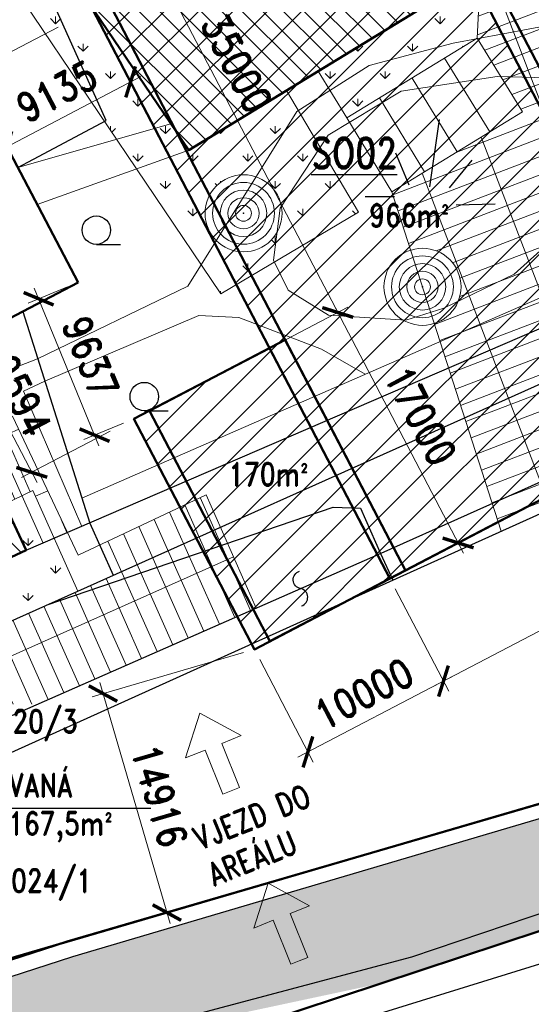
# Model space of a CAD drawing. Header units: millimetres. Extents: x -156521 to 298750130, y -256155368 to 337239.
# Tile 52 of 74: x 188036 to 221493, y 119086 to 183460. Entities that reach past the tile are written whole.
import ezdxf
from ezdxf.lldxf.tags import DXFTag

# ---------------------------------------------------------------- set-up
doc = ezdxf.new("R2010")
doc.units = ezdxf.units.MM
for name, color, linetype in [('IN_C_CARKOVANA', 7, 'DASHED'), ('IN_HELP', 6, 'Continuous'), ('IN_TEXT', 7, 'Continuous'), ('KATASTR', 116, 'Continuous')]:
    doc.layers.add(name, color=color, linetype=linetype)
for name, color, linetype, lineweight in [('IN_C_TENKA', 7, 'Continuous', 18), ('IN_KOTY', 4, 'Continuous', 13), ('IN_SRAFY', 8, 'Continuous', 9)]:
    doc.layers.add(name, color=color, linetype=linetype, lineweight=lineweight)
doc.styles.add('Koty', font='romand.shx', dxfattribs={"width": 0.8})
doc.styles.add('ROMAND', font='romand.shx', dxfattribs={"width": 0.85})
tags = doc.linetypes.add('DASHED', pattern=[4.5, 3, -1.5]).pattern_tags.tags
tags[6:7] = [DXFTag(74, 4), DXFTag(75, 0), DXFTag(340, '0'), DXFTag(46, 0.0), DXFTag(50, 0.0), DXFTag(44, 0.0), DXFTag(45, 0.0)]
tags[4:5] = [DXFTag(74, 4), DXFTag(75, 0), DXFTag(340, '0'), DXFTag(46, 0.0), DXFTag(50, 0.0), DXFTag(44, 0.0), DXFTag(45, 0.0)]
tags = doc.linetypes.add('DOT2', pattern=[0.875, 0.125, -0.75]).pattern_tags.tags
tags[6:7] = [DXFTag(74, 4), DXFTag(75, 0), DXFTag(340, '0'), DXFTag(46, 0.0), DXFTag(50, 0.0), DXFTag(44, 0.0), DXFTag(45, 0.0)]
tags[4:5] = [DXFTag(74, 4), DXFTag(75, 0), DXFTag(340, '0'), DXFTag(46, 0.0), DXFTag(50, 0.0), DXFTag(44, 0.0), DXFTag(45, 0.0)]
tags = doc.linetypes.add('TEČKOVANÁ', pattern=[4.7625, 0, -4.7625]).pattern_tags.tags
tags[6:7] = [DXFTag(74, 4), DXFTag(75, 0), DXFTag(340, '0'), DXFTag(46, 0.0), DXFTag(50, 0.0), DXFTag(44, 0.0), DXFTag(45, 0.0)]
tags[4:5] = [DXFTag(74, 4), DXFTag(75, 0), DXFTag(340, '0'), DXFTag(46, 0.0), DXFTag(50, 0.0), DXFTag(44, 0.0), DXFTag(45, 0.0)]
doc.dimstyles.new('IP 1_100', dxfattribs={"dimscale": 100, "dimtxt": 2.5, "dimasz": 2, "dimexe": 1, "dimexo": 1, "dimgap": 1, "dimtad": 1, "dimtoh": 1, "dimdec": 0, "dimzin": 0, "dimdsep": 46, "dimtxsty": 'ROMAND', "dimblk": 'ARCHTICK', "dimcen": 0.09, "dimclrt": 7, "dimadec": 0, "dimazin": 0, "dimtfac": 1, "dimtdec": 4, "dimtofl": 0, "dimtmove": 2, "dimatfit": 3, "dimfxl": 1, "dimtolj": 1, "dimtzin": 0, "dimarcsym": 0})

# ---------------------------------------------------------------- blocks, each defined once
blk = doc.blocks.new('_ArchTick')
at = {"color": 0, "linetype": 'ByBlock', "lineweight": 13, "transparency": 33554687, "const_width": 0.15}
blk.add_lwpolyline([(-0.5, -0.5), (0.5, 0.5)], dxfattribs=at)
blk = doc.blocks.new('*141')
at = {"layer": 'IN_KOTY', "ltscale": 700, "transparency": 16777216}
for p, q in [((193147, 183482), (195638, 178729)), ((195954, 179741), (186534, 174805)), ((185055, 179242), (187546, 174488))]:
    blk.add_line(p, q, dxfattribs=at)
at = {"layer": 'IN_KOTY', "ltscale": 700, "transparency": 16777216, "xscale": 1500, "yscale": 1500, "zscale": 1500}
for p, rotation in [((195290, 179393), 27.65675675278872), ((187198, 175153), 207.6567567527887)]:
    blk.add_blockref('_ArchTick', p, dxfattribs=dict(at, rotation=rotation))
at = {"layer": 'IN_KOTY', "color": 7, "ltscale": 700, "transparency": 16777216, "insert": (190461, 178768), "char_height": 1875, "width": 4797.27, "attachment_point": 5, "rotation": 27.65676, "style": 'ROMAND'}
blk.add_mtext('\\A1;9135', dxfattribs=at)
blk = doc.blocks.new('*143')
at = {"layer": 'IN_KOTY', "ltscale": 700, "transparency": 16777216}
for p, q in [((213849, 195144), (226394, 201697)), ((225382, 202015), (245524, 163459)), ((233297, 157917), (245842, 164471))]:
    blk.add_line(p, q, dxfattribs=at)
at = {"layer": 'IN_KOTY', "ltscale": 700, "transparency": 16777216, "xscale": 1500, "yscale": 1500, "zscale": 1500}
for p, rotation in [((225729, 201350), 117.5828555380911), ((245177, 164123), 297.5828555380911)]:
    blk.add_blockref('_ArchTick', p, dxfattribs=dict(at, rotation=rotation))
at = {"layer": 'IN_KOTY', "color": 7, "ltscale": 700, "transparency": 16777216, "insert": (236949, 183518), "char_height": 1875, "width": 6096.2, "attachment_point": 5, "rotation": 297.58286, "style": 'ROMAND'}
blk.add_mtext('\\A1;42000', dxfattribs=at)
blk = doc.blocks.new('*144')
at = {"layer": 'IN_KOTY', "ltscale": 700, "transparency": 16777216}
for p, q in [((232979, 156905), (236482, 150201)), ((236799, 151213), (215084, 139869)), ((212593, 146255), (216096, 139551))]:
    blk.add_line(p, q, dxfattribs=at)
at = {"layer": 'IN_KOTY', "ltscale": 700, "transparency": 16777216, "xscale": 1500, "yscale": 1500, "zscale": 1500}
for p, rotation in [((236134, 150866), 27.58285553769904), ((215748, 140216), 207.582855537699)]:
    blk.add_blockref('_ArchTick', p, dxfattribs=dict(at, rotation=rotation))
at = {"layer": 'IN_KOTY', "color": 7, "ltscale": 700, "transparency": 16777216, "insert": (225160, 147037), "char_height": 1875, "width": 6059.17, "attachment_point": 5, "rotation": 27.58286, "style": 'ROMAND'}
blk.add_mtext('\\A1;23000', dxfattribs=at)
blk = doc.blocks.new('*145')
at = {"layer": 'IN_KOTY', "ltscale": 700, "transparency": 16777216}
for p, q in [((212593, 146255), (216096, 139551)), ((203730, 141625), (207232, 134921)), ((216413, 140563), (206220, 135238))]:
    blk.add_line(p, q, dxfattribs=at)
at = {"layer": 'IN_KOTY', "ltscale": 700, "transparency": 16777216, "xscale": 1500, "yscale": 1500, "zscale": 1500}
for p, rotation in [((215748, 140216), 27.58285553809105), ((206885, 135586), 207.5828555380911)]:
    blk.add_blockref('_ArchTick', p, dxfattribs=dict(at, rotation=rotation))
at = {"layer": 'IN_KOTY', "color": 7, "ltscale": 700, "transparency": 16777216, "insert": (210535, 139397), "char_height": 1875, "width": 5885.77, "attachment_point": 5, "rotation": 27.58286, "style": 'ROMAND'}
blk.add_mtext('\\A1;10000', dxfattribs=at)
blk = doc.blocks.new('*146')
at = {"layer": 'IN_KOTY', "ltscale": 700, "transparency": 16777216}
for p, q in [((208488, 164983), (217054, 148586)), ((205039, 162335), (209500, 164665)), ((212911, 147268), (217371, 149598))]:
    blk.add_line(p, q, dxfattribs=at)
at = {"layer": 'IN_KOTY', "ltscale": 700, "transparency": 16777216, "xscale": 1500, "yscale": 1500, "zscale": 1500}
for p, rotation in [((208835, 164318), 117.5828555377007), ((216707, 149250), 297.5828555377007)]:
    blk.add_blockref('_ArchTick', p, dxfattribs=dict(at, rotation=rotation))
at = {"layer": 'IN_KOTY', "color": 7, "ltscale": 700, "transparency": 16777216, "insert": (214266, 157566), "char_height": 1875, "width": 5885.77, "attachment_point": 5, "rotation": 297.58286, "style": 'ROMAND'}
blk.add_mtext('\\A1;17000', dxfattribs=at)
blk = doc.blocks.new('*155')
at = {"layer": 'IN_KOTY', "ltscale": 700, "transparency": 16777216}
for p, q in [((190545, 182969), (176585, 175677)), ((184730, 161706), (176903, 176689)), ((191187, 165926), (183718, 162024))]:
    blk.add_line(p, q, dxfattribs=at)
at = {"layer": 'IN_KOTY', "ltscale": 700, "transparency": 16777216, "xscale": 1500, "yscale": 1500, "zscale": 1500}
for p, rotation in [((177250, 176024), 117.5828555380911), ((184382, 162371), 297.5828555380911)]:
    blk.add_blockref('_ArchTick', p, dxfattribs=dict(at, rotation=rotation))
at = {"layer": 'IN_KOTY', "color": 7, "ltscale": 700, "transparency": 16777216, "insert": (182312, 169979), "char_height": 1875, "width": 5891.11, "attachment_point": 5, "rotation": 297.58286, "style": 'ROMAND'}
blk.add_mtext('\\A1;15403', dxfattribs=at)
blk = doc.blocks.new('*156')
at = {"layer": 'IN_KOTY', "ltscale": 700, "transparency": 16777216}
for p, q in [((185915, 191833), (171955, 184540)), ((177597, 175359), (172272, 185552)), ((190545, 182969), (176585, 175677))]:
    blk.add_line(p, q, dxfattribs=at)
at = {"layer": 'IN_KOTY', "ltscale": 700, "transparency": 16777216, "xscale": 1500, "yscale": 1500, "zscale": 1500}
for p, rotation in [((172620, 184887), 117.5828555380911), ((177250, 176024), 297.5828555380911)]:
    blk.add_blockref('_ArchTick', p, dxfattribs=dict(at, rotation=rotation))
at = {"layer": 'IN_KOTY', "color": 7, "ltscale": 700, "transparency": 16777216, "insert": (176431, 181237), "char_height": 1875, "width": 5885.77, "attachment_point": 5, "rotation": 297.58286, "style": 'ROMAND'}
blk.add_mtext('\\A1;10000', dxfattribs=at)
blk = doc.blocks.new('*158')
at = {"layer": 'IN_KOTY', "ltscale": 700, "transparency": 16777216}
for p, q in [((209182, 163653), (192282, 196005)), ((188833, 193357), (193294, 195687)), ((205039, 162335), (209500, 164665))]:
    blk.add_line(p, q, dxfattribs=at)
at = {"layer": 'IN_KOTY', "ltscale": 700, "transparency": 16777216, "xscale": 1500, "yscale": 1500, "zscale": 1500}
for p, rotation in [((192629, 195340), 117.5828555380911), ((208835, 164318), 297.5828555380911)]:
    blk.add_blockref('_ArchTick', p, dxfattribs=dict(at, rotation=rotation))
at = {"layer": 'IN_KOTY', "color": 7, "ltscale": 700, "transparency": 16777216, "insert": (202228, 180611), "char_height": 1875, "width": 6032.11, "attachment_point": 5, "rotation": 297.58286, "style": 'ROMAND'}
blk.add_mtext('\\A1;35000', dxfattribs=at)
blk = doc.blocks.new('*164')
at = {"layer": 'IN_KOTY', "ltscale": 700, "transparency": 16777216}
for p, q in [((202663, 142080), (192766, 139194)), ((193276, 140124), (197872, 124364)), ((206839, 127761), (196942, 124874))]:
    blk.add_line(p, q, dxfattribs=at)
at = {"layer": 'IN_KOTY', "ltscale": 700, "transparency": 16777216, "xscale": 1500, "yscale": 1500, "zscale": 1500}
for p, rotation in [((193486, 139404), 106.2583626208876), ((197662, 125084), 286.2583626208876)]:
    blk.add_blockref('_ArchTick', p, dxfattribs=dict(at, rotation=rotation))
at = {"layer": 'IN_KOTY', "color": 7, "ltscale": 700, "transparency": 16777216, "insert": (197194, 132717), "char_height": 1875, "width": 5890.04, "attachment_point": 5, "rotation": 286.25836, "style": 'ROMAND'}
blk.add_mtext('\\A1;14916', dxfattribs=at)
blk = doc.blocks.new('*172')
at = {"layer": 'IN_KOTY', "ltscale": 700, "transparency": 16777216}
for p, q in [((189518, 165051), (183719, 162021)), ((184036, 163033), (189173, 153201)), ((193960, 156547), (188161, 153518))]:
    blk.add_line(p, q, dxfattribs=at)
at = {"layer": 'IN_KOTY', "ltscale": 700, "transparency": 16777216, "xscale": 1500, "yscale": 1500, "zscale": 1500}
for p, rotation in [((184384, 162369), 117.5828555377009), ((188826, 153865), 297.5828555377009)]:
    blk.add_blockref('_ArchTick', p, dxfattribs=dict(at, rotation=rotation))
at = {"layer": 'IN_KOTY', "color": 7, "ltscale": 700, "transparency": 16777216, "insert": (188100, 158898), "char_height": 1875, "width": 4779.11, "attachment_point": 5, "rotation": 297.58286, "style": 'ROMAND'}
blk.add_mtext('\\A1;9594', dxfattribs=at)
blk = doc.blocks.new('*173')
at = {"layer": 'IN_KOTY', "ltscale": 700, "transparency": 16777216}
for p, q in [((191158, 165988), (188581, 164931)), ((188990, 165909), (193219, 155606)), ((194817, 157073), (192241, 156015))]:
    blk.add_line(p, q, dxfattribs=at)
at = {"layer": 'IN_KOTY', "ltscale": 700, "transparency": 16777216, "xscale": 1500, "yscale": 1500, "zscale": 1500}
for p, rotation in [((189275, 165215), 112.3171695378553), ((192934, 156300), 292.3171695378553)]:
    blk.add_blockref('_ArchTick', p, dxfattribs=dict(at, rotation=rotation))
at = {"layer": 'IN_KOTY', "color": 7, "ltscale": 700, "transparency": 16777216, "insert": (192666, 161399), "char_height": 1875, "width": 4785.52, "attachment_point": 5, "rotation": 292.31717, "style": 'ROMAND'}
blk.add_mtext('\\A1;9637', dxfattribs=at)

msp = doc.modelspace()

# ---------------------------------------------------------------- hatches: boundary and pattern name
at = {"layer": 'IN_SRAFY', "transparency": 33554687}
h = msp.add_hatch(dxfattribs=at)
h.set_pattern_fill('GRATE', color=8, scale=1400, angle=21, style=0, pattern_type=2)
h.paths.add_polyline_path([(219517.78501, 150013.39788), (223561.17726, 151837.77549), (233279.23008, 156222.55858), (232700.58416, 157427.11747), (232470.72, 157905.6224), (231127.05843, 160702.7034), (230302.85528, 162418.43525), (229944.8139, 163163.76487), (230912.24945, 163596.93061), (231132.22065, 163695.42191), (231413.50742, 163821.36704), (231752.75164, 163973.2624), (231936.64494, 164055.59995), (231909.3879, 164149.29462), (231851.76739, 164347.36216), (231788.42441, 164565.10043), (231720.11516, 164799.90998), (231647.65515, 165048.98758), (231647.65515, 165048.98758), (231614.66294, 165162.39662), (231581.10987, 165277.73358), (231547.07363, 165394.7314), (231512.63304, 165513.1192), (231477.86782, 165632.62285), (231442.85848, 165752.96566), (231407.68608, 165873.86899), (231372.43205, 165995.05292), (231201.6052, 166582.26149), (231040.18953, 167137.11961), (231034.28876, 167157.4032), (230897.07774, 167629.05907), (230780.15414, 168030.97798), (230695.86028, 168320.73383), (230648.84006, 168482.36344), (230641.68392, 168506.9623), (214184.63876, 168506.9623), (214775.4215, 168482.36344), (215344.19669, 168320.73383), (215859.62941, 168030.97798), (216293.32348, 167629.05907), (216607.85922, 167157.4032), (216621.38585, 167137.11961), (216825.74293, 166582.26149), (216895.13629, 165995.05292), (216892.21986, 165873.86899), (216883.47733, 165752.96566), (216868.92893, 165632.62285), (216848.60834, 165513.1192), (216822.56263, 165394.7314), (216790.8521, 165277.73358), (216753.55016, 165162.39662), (216710.74319, 165048.98758), (216710.74319, 165048.98758), (216593.59103, 164799.90998), (216449.96391, 164565.10043), (216281.57649, 164347.36216), (216090.43904, 164149.29462), (215977.81014, 164055.59995), (215878.83344, 163973.2624), (215649.28589, 163821.36704), (215404.53683, 163695.42191), (215147.50816, 163596.93061), (215286.87207, 163163.76487), (215526.66954, 162418.43525), (216078.67787, 160702.7034), (216978.59239, 157905.6224), (217132.54343, 157427.11747), (217520.09032, 156222.55858), (218930.82171, 151837.77549)])
h.paths.add_polyline_path([(213604.39583, 168393.17522), (214184.63876, 168506.9623), (213567.78672, 168506.9623)])
h.paths.add_polyline_path([(213567.78672, 168506.9623), (230641.68392, 168506.9623), (230581.73075, 168713.04824), (213501.48198, 168713.04824)])
h.paths.add_polyline_path([(213501.48198, 168713.04824), (227155.26471, 168713.04824), (231065.21856, 171893.49327), (212478.22643, 171893.49327)])
h.paths.add_polyline_path([(227155.26471, 168713.04824), (230581.73075, 168713.04824), (230466.98546, 169107.47934), (230202.41629, 170016.92234), (232861.07799, 171427.61157), (232300.9195, 172898.64039), (230492.4761, 171427.61157), (228758.21258, 170016.92234), (227640.16773, 169107.47934)])
h.paths.add_polyline_path([(212478.22643, 171893.49327), (227820.97779, 171893.49327), (227866.73312, 172213.57338), (228253.10073, 174916.39731), (227609.96771, 177428.82043), (227302.42469, 178630.24872), (226622.54725, 179738.79974), (225660.34916, 181307.67908), (228974.09311, 181635.19892), (228751.90521, 182224.05619), (228740.97632, 182253.02064), (228035.7382, 184122.08993), (227106.93405, 186583.66886), (221329.65833, 201894.99174), (220417.87765, 204311.45393), (209390.48017, 201894.99174), (218169.22992, 186583.66886), (218049.67957, 184122.08993), (217958.90536, 182253.02064), (217976.60934, 182224.05619), (218336.53736, 181635.19892), (218536.72776, 181307.67908), (219495.676, 179738.79974), (220173.25714, 178630.24872), (220907.60777, 177428.82043), (216797.1787, 174916.39731), (212375.24595, 172213.57338)])
h.paths.add_polyline_path([(227820.97779, 171893.49327), (231065.21856, 171893.49327), (232300.9195, 172898.64039), (231539.11767, 174899.20353), (229064.3703, 172898.64039)])
h.paths.add_polyline_path([(209390.48017, 201894.99174), (220417.87765, 204311.45393), (219358.61387, 207118.7857), (214001.61499, 204311.45393)])
h = msp.add_hatch(dxfattribs=at)
h.set_pattern_fill('GRASS', color=74, scale=100, style=0, pattern_type=2)
h.paths.add_polyline_path([(201195.46403, 165543.12753), (204406.95283, 167446.76015), (204693.94483, 167616.87668), (204906.66508, 167742.96811), (199710.79677, 167742.96811), (199795.89558, 167616.87668), (199910.70683, 167446.76015)])
h.paths.add_polyline_path([(199710.79677, 167742.96811), (204631.56086, 167742.96811), (204702.35905, 168294.83419), (199338.34365, 168294.83419)])
h.paths.add_polyline_path([(204631.56086, 167742.96811), (204906.66508, 167742.96811), (207968.60294, 169557.95336), (208211.49163, 169701.92734), (208462.12498, 169850.49203), (208719.45763, 170003.02777), (208982.41625, 170158.89834), (209249.90408, 170317.45364), (209520.80544, 170478.03233), (209793.99044, 170639.96467), (210068.31964, 170802.57523), (210166.04558, 170860.50297), (210193.124, 170876.5539), (210168.31937, 170918.40008), (210134.03676, 170976.23594), (210099.80859, 171033.97996), (210065.65295, 171091.60161), (210031.58791, 171149.07041), (209997.63148, 171206.35598), (209963.80163, 171263.42803), (209773.07935, 171585.18258), (209590.41763, 171893.33871), (209418.99038, 172182.54194), (209261.77627, 172447.76714), (209121.50703, 172684.40581), (209000.61995, 172888.34615), (208901.21555, 173056.04455), (208825.02104, 173184.58711), (208750.26572, 173310.70172), (202909.92807, 173310.70172), (203494.09497, 173184.58711), (203800.27906, 173056.04455), (204086.89576, 172888.34615), (204348.96488, 172684.40581), (204581.93275, 172447.76714), (204781.75136, 172182.54194), (204944.94872, 171893.33871), (205068.68913, 171585.18258), (205150.8225, 171263.42803), (205160.76479, 171206.35598), (205169.39209, 171149.07041), (205176.69985, 171091.60161), (205182.68421, 171033.97996), (205187.34199, 170976.23594), (205190.67074, 170918.40008), (205192.1148, 170876.5539), (205192.66869, 170860.50297), (205193.33479, 170802.57523), (205188.08115, 170639.96467), (205172.34213, 170478.03233), (205146.18338, 170317.45364), (205109.714, 170158.89834), (205063.08611, 170003.02777), (205006.49419, 169850.49203), (204940.17427, 169701.92734), (204864.40298, 169557.95336)])
h.paths.add_polyline_path([(199338.34365, 168294.83419), (202434.30813, 168294.83419), (201869.20349, 168415.45357), (201346.44889, 168661.66469), (200893.5476, 169020.51383), (200727.36731, 169203.72417), (200579.95513, 169402.34836), (200452.73222, 169614.47155), (200346.92507, 169838.04875), (200263.55373, 170070.92455), (200203.42193, 170310.85388), (200167.1094, 170555.5237), (200154.9662, 170802.57523), (200225.85341, 171395.98139), (200434.52564, 171955.9919), (200769.23926, 172451.09053), (201211.15729, 172853.41418), (201735.40951, 173140.32091), (202312.4921, 173295.66422), (202909.92807, 173310.70172), (195953.14639, 173310.70172), (195963.29516, 173295.66422), (196068.136, 173140.32091), (196261.76868, 172853.41418), (196533.29597, 172451.09053), (196867.43688, 171955.9919), (197245.38666, 171395.98139), (197645.87509, 170802.57523), (197812.60959, 170555.5237), (197977.73667, 170310.85388), (198139.66442, 170070.92455), (198296.83175, 169838.04875), (198447.72348, 169614.47155), (198590.88493, 169402.34836), (198724.93593, 169203.72417), (198848.58416, 169020.51383), (199090.7706, 168661.66469), (199256.93791, 168415.45357)])
h.paths.add_polyline_path([(202434.30813, 168294.83419), (204702.35905, 168294.83419), (204703.81107, 168306.15259), (204722.11283, 168448.81329), (204756.30142, 168715.31061), (204804.57812, 169091.62351), (204864.40298, 169557.95336), (204523.18639, 169091.62351), (204084.68795, 168715.31061), (203571.97802, 168448.81329), (203012.0314, 168306.15259)])
h.paths.add_polyline_path([(195953.14639, 173310.70172), (208750.26572, 173310.70172), (208516.51187, 173705.0519), (207796.58343, 174919.59408), (194867.3087, 174919.59408), (195687.00038, 173705.0519)])
h.paths.add_polyline_path([(194867.3087, 174919.59408), (199086.31679, 174919.59408), (198598.01812, 175643.10921), (197919.88608, 176647.90161), (197811.92471, 176807.86864), (192919.39441, 184057.16077), (188700.38633, 184057.16077), (193592.91662, 176807.86864), (193700.878, 176647.90161), (194379.01003, 175643.10921)])
h.paths.add_polyline_path([(199086.31679, 174919.59408), (207796.58343, 174919.59408), (207677.30502, 175120.82055), (207677.30502, 175120.82055), (206255.12523, 177520.0831), (205480.0567, 178827.64837), (203340.82535, 177520.0831), (199415.53169, 175120.82055), (199415.53169, 175120.82055)])
h.paths.add_polyline_path([(209426.54353, 177037.7736), (212374.59065, 178839.71242), (214431.47788, 180096.94638), (217882.45176, 182206.28981), (211007.6551, 182206.28981), (207556.68122, 180096.94638), (208325.14203, 178839.71242)])
h.paths.add_polyline_path([(211007.6551, 182206.28981), (217882.45176, 182206.28981), (217958.90536, 182253.02064), (218169.22992, 186583.66886), (211084.1087, 182253.02064)])
h.paths.add_polyline_path([(188700.38633, 184057.16077), (190456.646, 184057.16077), (190456.646, 184057.16077), (191317.49278, 184638.14424), (192148.69043, 185199.11759), (194661.08201, 186894.72479), (199497.92877, 190159.10135), (197973.79144, 192417.42498), (197752.50852, 192745.30124), (203230.10215, 196046.53537), (198230.35491, 196046.53537), (191930.88303, 192745.30124), (191305.22388, 192417.42498), (190435.21224, 190159.10135), (189177.62207, 186894.72479), (188524.39505, 185199.11759), (188308.28194, 184638.14424), (188700.38633, 184057.16077)])
h.paths.add_polyline_path([(190456.646, 184057.16077), (192919.39441, 184057.16077), (192148.69043, 185199.11759)])
h.paths.add_polyline_path([(205204.14044, 193457.29971), (209409.40844, 196046.53537), (203230.10215, 196046.53537)])
h.paths.add_polyline_path([(198230.35491, 196046.53537), (209409.40844, 196046.53537), (211712.30034, 197464.45448), (209390.48017, 201894.99174), (200936.05258, 197464.45448)])
h = msp.add_hatch(dxfattribs=at)
h.set_pattern_fill('ANSI31', color=42, scale=300, angle=90, style=0, pattern_type=2)
h.paths.add_polyline_path([(199086.31679, 174919.59408), (215904.04626, 185199.11759), (192148.69043, 185199.11759)])
h.paths.add_polyline_path([(192148.69043, 185199.11759), (215904.04626, 185199.11759), (218169.22992, 186583.66886), (194200.18853, 186583.66886)])
h.paths.add_polyline_path([(194200.18853, 186583.66886), (218169.22992, 186583.66886), (216047.4791, 190159.10135), (199497.92877, 190159.10135)])
h.paths.add_polyline_path([(199497.92877, 190159.10135), (216047.4791, 190159.10135), (214512.76358, 192745.30124), (197752.50852, 192745.30124)])
h.paths.add_polyline_path([(197752.50852, 192745.30124), (214512.76358, 192745.30124), (214090.24593, 193457.29971), (198933.89648, 193457.29971)])
h.paths.add_polyline_path([(198933.89648, 193457.29971), (205204.14044, 193457.29971), (203230.10215, 196046.53537)])
h.paths.add_polyline_path([(205204.14044, 193457.29971), (214090.24593, 193457.29971), (211712.30034, 197464.45448)])
h = msp.add_hatch(dxfattribs=at)
h.set_pattern_fill('ANSI31', color=12, scale=500, style=0, pattern_type=2)
h.paths.add_polyline_path([(212246.10345, 146920.2343), (232631.97337, 157569.94358), (206682.62698, 157569.94358)])
h.paths.add_polyline_path([(206682.62698, 157569.94358), (232631.97337, 157569.94358), (218748.15464, 184146.60546), (192798.80825, 184146.60546)])
h.paths.add_polyline_path([(192798.80825, 184146.60546), (218748.15464, 184146.60546), (213184.67817, 194796.31473)])
h = msp.add_hatch(dxfattribs=at)
h.set_pattern_fill('DOTS', color=256, scale=200, style=0, pattern_type=2)
h.paths.add_polyline_path([(84946.83872, 13253.84034), (94572.45104, 13253.84034), (106057.64652, 42889.27239), (96531.40918, 42889.27239)])
h.paths.add_polyline_path([(96531.40918, 42889.27239), (97651.62678, 42889.27239), (96722.13296, 43377.17842)])
h.paths.add_polyline_path([(97651.62678, 42889.27239), (106057.64652, 42889.27239), (116484.33056, 69793.41059), (121463.65326, 82641.63594), (131230.84702, 89641.82986), (140878.84142, 96556.59304), (157777.56626, 102811.9968), (157777.56626, 102811.9968), (169244.80037, 107056.82474), (145425.44741, 107056.82474), (135662.50623, 102811.9968), (135662.50623, 102811.9968), (126853.50764, 96556.59304), (117115.98447, 89641.82986), (113637.42258, 82641.63594), (107252.83561, 69793.41059)])
h.paths.add_polyline_path([(145425.44741, 107056.82474), (145425.44741, 107056.82474), (145425.44741, 107056.82474)])
h.paths.add_polyline_path([(145425.44741, 107056.82474), (169244.80037, 107056.82474), (172050.77716, 108095.51364), (175515.51006, 108344.5729), (149319.42434, 108344.5729), (148566.30268, 108095.51364)])
h.paths.add_polyline_path([(149319.42434, 108344.5729), (175515.51006, 108344.5729), (176285.57837, 108612.21484), (176646.74792, 112342.01754), (185391.77035, 114677.98658), (188562.74567, 115525.01702), (211702.19603, 120464.83847), (216954.45944, 122199.84809), (216954.45944, 122199.84809), (216954.45944, 122199.84809), (240608.03764, 130013.4672), (248746.58036, 133928.68442), (251434.11588, 135221.57993), (269725.44931, 144021.01076), (271371.99438, 144813.11592), (273544.2458, 145935.38447), (280874.16485, 149722.30232), (264179.9855, 149722.30232), (257137.47597, 145935.38447), (255050.39953, 144813.11592), (253577.32609, 144021.01076), (234637.33262, 135221.57993), (231174.69417, 133928.68442), (217926.13035, 130013.4672), (191485.90354, 122199.84809), (191485.90354, 122199.84809), (191485.90354, 122199.84809), (186177.19084, 120464.83847), (171062.52375, 115525.01702), (168470.81406, 114677.98658), (161407.1584, 112342.01754), (150128.73751, 108612.21484)])
h.paths.add_polyline_path([(264179.9855, 149722.30232), (265883.58361, 149722.30232), (265499.1015, 150431.62105)])
h.paths.add_polyline_path([(265883.58361, 149722.30232), (280874.16485, 149722.30232), (282247.11486, 150431.62105), (283620.06487, 151140.93978), (283899.82315, 151285.47366), (314772.0807, 167235.26822), (296215.67813, 167235.26822), (265381.26532, 151285.47366), (265114.61939, 151140.93978), (265499.1015, 150431.62105)])
h.paths.add_polyline_path([(314772.0807, 167235.26822), (314772.0807, 167235.26822), (314772.0807, 167235.26822)])
h.paths.add_polyline_path([(296215.67813, 167235.26822), (314772.0807, 167235.26822), (315663.37572, 167448.95458), (327612.8868, 170313.8281), (334801.81829, 170634.79776), (302331.34725, 170634.79776), (301756.82086, 170313.8281), (296628.78022, 167448.95458)])
h.paths.add_polyline_path([(364756.41583, 168994.4364), (364756.41583, 169786.47764), (364756.41583, 170218.52846), (347970.21675, 170218.52846), (354226.51683, 169786.47764)])
h.paths.add_polyline_path([(347970.21675, 170218.52846), (347970.21675, 170218.52846), (347970.21675, 170218.52846)])
h.paths.add_polyline_path([(347970.21675, 170218.52846), (364756.41583, 170218.52846), (364756.41583, 170634.79776), (334801.81829, 170634.79776)])
h.paths.add_polyline_path([(302331.34725, 170634.79776), (364756.41583, 170634.79776), (364756.41583, 174021.50729), (308393.45922, 174021.50729)])
h.paths.add_polyline_path([(308393.45922, 174021.50729), (313769.98437, 174021.50729), (317502.6213, 175714.86206), (317564.85637, 175726.17017), (323892.94532, 176875.98383), (327960.43396, 177615.04646), (318115.7199, 177615.04646), (315505.56495, 176875.98383), (311444.7564, 175726.17017), (311424.51521, 175714.86206)])
h.paths.add_polyline_path([(313769.98437, 174021.50729), (364756.41583, 174021.50729), (364756.41583, 175714.86206), (364756.41583, 176875.98383), (364756.41583, 177546.61644), (327583.82403, 177546.61644), (323892.94532, 176875.98383), (317502.6213, 175714.86206)])
h.paths.add_polyline_path([(327583.82403, 177546.61644), (330368.58273, 177546.61644), (330368.58273, 177615.04646), (327960.43396, 177615.04646)])
h.paths.add_polyline_path([(338947.15416, 177546.61644), (364756.41583, 177546.61644), (364756.41583, 177615.04646), (364756.41583, 179397.61149), (339473.76445, 180582.33073), (338947.15416, 180582.33073), (338947.15416, 179397.61149), (338947.15416, 177615.04646)])
h.paths.add_polyline_path([(318115.7199, 177615.04646), (330368.58273, 177615.04646), (330368.58273, 178838.83507), (330368.58273, 180088.98614), (322437.78653, 178838.83507)])
h.paths.add_polyline_path([(333498.2968, 180582.33073), (339473.76445, 180582.33073), (334867.56824, 180798.17238)])
h = msp.add_hatch(dxfattribs=at)
h.set_pattern_fill('ANSI31', color=12, scale=500, style=0, pattern_type=2)
h.paths.add_polyline_path([(203382.68174, 142289.92592), (212246.10345, 146920.2343), (200963.77893, 146920.2343)])
h.paths.add_polyline_path([(200963.77893, 146920.2343), (212246.10345, 146920.2343), (206793.48201, 157357.74282), (195511.1575, 157357.74282)])
h.paths.add_polyline_path([(195511.1575, 157357.74282), (206793.48201, 157357.74282), (204374.5792, 161988.0512)])
h = msp.add_hatch(dxfattribs=at)
h.set_pattern_fill('GRATE', color=8, scale=1400, angle=114, style=0, pattern_type=2)
h.paths.add_polyline_path([(174395.93111, 132198.43222), (185133.88159, 136918.75292), (185133.88159, 136928.35102), (171814.58862, 136928.35102), (171819.82676, 136918.75292)])
h.paths.add_polyline_path([(171814.58862, 136928.35102), (172202.97553, 136928.35102), (171787.96716, 136977.13079)])
h.paths.add_polyline_path([(172202.97553, 136928.35102), (185133.88159, 136928.35102), (185133.88159, 136948.84393), (185133.88159, 137038.04569), (185133.88159, 137193.502), (185133.88159, 137410.93566), (185133.88159, 137535.43013), (173917.15441, 137535.43013), (173773.28236, 137410.93566), (173416.44344, 137193.502), (173028.57136, 137038.04569), (172620.33803, 136948.84393)])
h.paths.add_polyline_path([(173917.15441, 137535.43013), (179941.01558, 137535.43013), (179941.01558, 137684.36421), (179941.01558, 138006.26454), (179941.01558, 138367.77992), (179941.01558, 140571.14442), (179486.28933, 140571.14442), (174565.27887, 138367.77992), (174355.71255, 138006.26454), (174089.27008, 137684.36421)])
h.paths.add_polyline_path([(187376.72987, 138715.54267), (189221.2817, 138715.54267), (193442.46941, 140571.14442), (187376.72987, 140571.14442)])
h.paths.add_polyline_path([(179486.28933, 140571.14442), (193442.46941, 140571.14442), (203493.84562, 144989.65233), (203004.77796, 146102.20053), (191839.39069, 146102.20053), (189354.61738, 144989.65233)])
h.paths.add_polyline_path([(191839.39069, 146102.20053), (191839.39069, 146102.20053), (191839.39069, 146102.20053)])
h.paths.add_polyline_path([(191839.39069, 146102.20053), (203004.77796, 146102.20053), (202550.77061, 147134.99231), (201681.86216, 149111.61562), (201168.55678, 150279.30064), (200237.93941, 152396.30157), (195741.26388, 150279.30064), (193261.00958, 149111.61562), (194146.03546, 147134.99231)])
h.paths.add_polyline_path([(190286.27258, 149570.94593), (191145.8159, 149941.91668), (189861.48601, 152669.9338), (188898.71206, 152669.9338), (190120.17178, 149941.91668)])
h.paths.add_polyline_path([(187041.27453, 151795.46622), (188183.0806, 152333.01991), (188898.71206, 152669.9338), (186629.58178, 152669.9338), (186788.1983, 152333.01991)])
h.paths.add_polyline_path([(186629.58178, 152669.9338), (189861.48601, 152669.9338), (188154.80012, 156295.06809), (187883.32384, 156871.70494), (187568.42941, 157540.56533), (186147.71765, 156871.70494), (184922.89589, 156295.06809)])
h = msp.add_hatch(dxfattribs=at)
h.set_pattern_fill('ANSI31', color=42, scale=300, angle=90, style=0, pattern_type=2)
h.paths.add_polyline_path([(170065.36764, 140630.90608), (170330.68886, 141031.36449), (170667.20088, 141374.17922), (171062.66754, 141646.88494), (171502.70897, 141839.56557), (171971.32448, 141945.21492), (172451.4744, 141959.99137), (169437.47215, 141959.99137), (169444.45295, 141945.21492), (169494.36453, 141839.56557), (169585.39202, 141646.88494), (169714.2255, 141374.17922), (169876.18036, 141031.36449)])
h.paths.add_polyline_path([(173376.75647, 141718.10027), (173729.58578, 141883.35765), (173893.20102, 141959.99137), (172451.4744, 141959.99137), (172925.69962, 141883.35765)])
h.paths.add_polyline_path([(169437.47215, 141959.99137), (173893.20102, 141959.99137), (181467.39833, 145507.57639), (167761.49799, 145507.57639)])
h.paths.add_polyline_path([(167761.49799, 145507.57639), (175446.57727, 145507.57639), (175446.57727, 146330.05599), (167372.9366, 146330.05599)])
h.paths.add_polyline_path([(179282.29155, 145507.57639), (181467.39833, 145507.57639), (186271.21385, 147757.57639), (179282.29155, 147757.57639)])
h.paths.add_polyline_path([(167372.9366, 146330.05599), (175032.84212, 146330.05599), (174923.53088, 146351.79935), (174830.86129, 146413.71919), (174768.94145, 146506.38878), (174747.19809, 146615.70002), (174768.94145, 146725.01126), (174830.86129, 146817.68085), (174923.53088, 146879.60069), (175032.84212, 146901.34405), (167103.04482, 146901.34405), (167113.31696, 146879.60069), (167142.56955, 146817.68085), (167186.34915, 146725.01126), (167237.99071, 146615.70002), (167289.63226, 146506.38878), (167333.41186, 146413.71919), (167362.66445, 146351.79935)])
h.paths.add_polyline_path([(175032.84212, 146330.05599), (175446.57727, 146330.05599), (175446.57727, 146351.79935), (175446.57727, 146413.71919), (175446.57727, 146506.38878), (175446.57727, 146615.70002), (175446.57727, 146725.01126), (175446.57727, 146817.68085), (175446.57727, 146879.60069), (175446.57727, 146901.34405), (175032.84212, 146901.34405), (175142.15336, 146879.60069), (175234.82295, 146817.68085), (175296.74279, 146725.01126), (175318.48615, 146615.70002), (175296.74279, 146506.38878), (175234.82295, 146413.71919), (175142.15336, 146351.79935)])
h.paths.add_polyline_path([(167103.04482, 146901.34405), (175446.57727, 146901.34405), (175446.57727, 147757.57639), (166698.53773, 147757.57639)])
h.paths.add_polyline_path([(166698.53773, 147757.57639), (186271.21385, 147757.57639), (186277.29712, 147760.42565), (188459.70198, 148782.61539), (184922.89588, 156295.06811), (168880.07488, 148782.61539), (166697.19166, 147760.42565)])
h = msp.add_hatch(dxfattribs=at)
h.set_pattern_fill('GRASS', color=74, scale=100, style=0, pattern_type=2)
h.paths.add_polyline_path([(174565.27887, 138367.77992), (174849.95861, 138495.24424), (175141.1285, 138625.6145), (175437.89866, 138758.49225), (175739.3621, 138893.47141), (176044.59751, 139030.13945), (176352.67202, 139168.07869), (176662.6441, 139306.86756), (176973.56642, 139446.0819), (177761.55393, 139798.90043), (178534.00872, 140144.76425), (179275.70423, 140476.85571), (179972.02024, 140788.62866), (180609.23104, 141073.93748), (181174.776, 141327.15817), (181657.50715, 141543.29929), (182047.90896, 141718.10027), (191839.39069, 146102.20053), (190639.24471, 148782.61539), (190286.27258, 149570.94593), (189290.25173, 151795.46622), (189049.56403, 152333.01991), (188898.71206, 152669.9338), (188183.0806, 152333.01991), (187041.27453, 151795.46622), (188088.5619, 149570.94593), (188459.70198, 148782.61539), (182736.93819, 146102.20053), (173376.75647, 141718.10027), (173684.23332, 141543.29929), (173964.19835, 141327.15817), (174211.13291, 141073.93748), (174420.16945, 140788.62866), (174587.18748, 140476.85571), (174708.89474, 140144.76425), (174782.89216, 139798.90043), (174807.72111, 139446.0819), (174803.87156, 139306.86756), (174792.33468, 139168.07869), (174773.14572, 139030.13945), (174746.36333, 138893.47141), (174712.06936, 138758.49225), (174670.36862, 138625.6145), (174621.38856, 138495.24424)])

# ---------------------------------------------------------------- linework, layer by layer
at = {"layer": 'IN_C_CARKOVANA', "color": 244, "linetype": 'DASHED', "lineweight": 50, "ltscale": 1000, "transparency": 33554687}
for points in [[(213184.67817, 194796.31473), (232631.97337, 157569.94358), (212246.10345, 146920.2343), (192798.80825, 184146.60546)], [(204374.5792, 161988.0512), (212246.10345, 146920.2343), (203382.68174, 142289.92592), (195511.1575, 157357.74282)]]:
    msp.add_lwpolyline(points, close=True, dxfattribs=at)
at = {"layer": 'IN_C_TENKA', "color": 3, "linetype": 'DOT2', "lineweight": 20, "ltscale": 500, "transparency": 33554687}
for p, q in [((188308.28194, 184638.14424), (201195.46403, 165543.12753)), ((220907.60777, 177428.82043), (217958.90536, 182253.02064)), ((218774.51732, 176125.00867), (215825.8149, 180949.20888)), ((209426.54353, 177037.7736), (207556.68122, 180096.94638)), ((216641.42686, 174821.19691), (213692.72445, 179645.39712)), ((210193.124, 170876.5539), (205480.0567, 178827.64837)), ((214508.33641, 173517.38514), (211559.63399, 178341.58536)), ((212375.24595, 172213.57338), (220907.60777, 177428.82043)), ((201195.46403, 165543.12753), (210193.124, 170876.5539))]:
    msp.add_line(p, q, dxfattribs=at)
at = {"layer": 'IN_C_TENKA', "color": 165, "lineweight": 50, "transparency": 33554687}
msp.add_lwpolyline([(17876.26353, 149263.26634), (53344.92755, 178808.37482), (65681.64135, 186883.2816), (166552.33213, 240125.31177), (166552.33213, 240125.31177), (169175.60696, 230043.43365), (166866.98472, 228020.51858), (167304.95616, 226525.1107), (194105.573, 239966.81564), (199252.94404, 229703.77835), (221511.94779, 240867.66172), (225124.71416, 240065.53697), (237769.4597, 216766.97745), (219358.61387, 207118.7857), (228974.09311, 181635.19892), (240291.69419, 182753.79438), (245551.71493, 170151.69791), (229944.8139, 163163.76487), (241386.82939, 139345.08549), (232761.45768, 135320.52714), (187770.89119, 122199.84809), (165230.95185, 114527.06848)], dxfattribs=at)
at = {"layer": 'IN_C_TENKA', "color": 3, "linetype": 'DOT2', "lineweight": 20, "ltscale": 500, "transparency": 33554687}
msp.add_lwpolyline([(228974.09311, 181635.19892), (232861.07799, 171427.61157), (230202.41629, 170016.92234), (231936.64494, 164055.59995), (229944.8139, 163163.76487), (233279.23008, 156222.55858), (219517.78501, 150013.39788), (212375.24595, 172213.57338), (209426.54353, 177037.7736), (217958.90536, 182253.02064), (218169.22992, 186583.66886), (209390.48017, 201894.99174), (219358.61387, 207118.7857), (228974.09311, 181635.19892)], close=True, dxfattribs=at)
at = {"layer": 'IN_C_TENKA', "color": 8, "lineweight": 50, "transparency": 33554687}
for points in [[(84946.83872, 13253.84034), (106436.57396, 69699.1078), (116405.97998, 89990.66087), (134821.84109, 103851.95046), (145435.55742, 108419.95984), (191139.26437, 123182.17276), (230794.25759, 134746.82907), (234231.19872, 136006.30148), (241386.82939, 139345.08549), (265381.26532, 151285.47366), (296628.78022, 167448.95458), (311444.7564, 175726.17017), (322437.78653, 178838.83507), (334867.56824, 180798.17238), (364756.41583, 179397.61149)], [(95997.14034, 13253.84034), (122317.566, 81652.22922), (141633.52262, 95830.36936), (172766.27335, 107389.0589), (185185.07434, 111705.28898), (240608.03764, 130013.4672), (271371.99438, 144813.11592), (314772.0807, 167235.26822), (327612.8868, 170313.8281), (347970.21675, 170218.52846), (364756.41583, 168994.4364)]]:
    msp.add_lwpolyline(points, dxfattribs=at)
at = {"layer": 'IN_C_TENKA', "color": 3, "linetype": 'DOT2', "lineweight": 20, "ltscale": 500, "transparency": 33554687}
for points in [[(184922.90407, 156295.07194), (187568.42941, 157540.56533), (191849.55745, 148447.11459), (200237.93941, 152396.30157), (203493.84562, 144989.65233), (174395.93111, 132198.43222)], [(187041.2827, 151795.47006), (188898.71206, 152669.9338), (191839.39069, 146102.20053), (174364.37176, 138277.8245), (172831.18378, 141462.3)]]:
    msp.add_lwpolyline(points, dxfattribs=at)
at = {"layer": 'IN_C_TENKA', "ltscale": 100, "transparency": 33554687}
for points in [[(199820.00233, 138124.50615), (198885.69679, 135191.50709), (200155.67852, 135702.99512), (201314.29526, 132826.24729), (201864.62026, 133047.89193), (202414.94526, 133269.53658), (201256.32852, 136146.28441), (202526.31025, 136657.77245)], [(204276.45581, 126997.65586), (203342.15027, 124064.6568), (204612.132, 124576.14483), (205770.74874, 121699.397), (206321.07374, 121921.04164), (206871.39874, 122142.68629), (205712.782, 125019.43412), (206982.76374, 125530.92216)]]:
    msp.add_lwpolyline(points, close=True, dxfattribs=at)
at = {"layer": 'IN_C_TENKA', "color": 74, "linetype": 'DOT2', "lineweight": 20, "ltscale": 500, "transparency": 33554687}
for centre, radius in [((202674.1505, 170802.57523), 2519.1843), ((202674.1505, 170802.57523), 2019.1843), ((202674.1505, 170802.57523), 1519.1843), ((202674.1505, 170802.57523), 1019.1843), ((202674.1505, 170802.57523), 519.1843), ((202674.1505, 170802.57523), 19.1843), ((214375.952, 165995.05292), 2519.1843), ((214375.952, 165995.05292), 2019.1843), ((214375.952, 165995.05292), 1519.1843), ((214375.952, 165995.05292), 1019.1843), ((214375.952, 165995.05292), 519.1843), ((214375.952, 165995.05292), 19.1843)]:
    msp.add_circle(centre, radius, dxfattribs=at)
at = {"layer": 'IN_HELP', "linetype": 'DASHED', "lineweight": 50, "ltscale": 1000, "transparency": 33554687}
for points in [[(214204.82446, 195329.2457), (233652.11966, 158102.87454), (213266.24974, 147453.16527), (193818.95454, 184679.53642)], [(205394.72549, 162520.98216), (213266.24974, 147453.16527), (204402.82803, 142822.85689), (196531.30379, 157890.67378)]]:
    msp.add_lwpolyline(points, close=True, dxfattribs=at)
at = {"layer": 'KATASTR', "color": 7, "lineweight": 50, "transparency": 33554687}
for p, q in [((159430.34558, 228139.87012), (191851.56553, 166273.13927)), ((191851.56553, 166273.13927), (186155.56386, 163288.15331)), ((184922.89589, 156295.06809), (188459.70198, 148782.61539)), ((188459.70198, 148782.61539), (170237.73192, 140247.85121))]:
    msp.add_line(p, q, dxfattribs=at)
at = {"layer": 'KATASTR', "transparency": 33554687}
for p, q in [((188459.70198, 148782.61539), (303731.49318, 198532.82704)), ((171723.44444, 137095.35891), (303731.49318, 196201.48155)), ((193699.00779, 176863.85586), (189165.07759, 186922.5552)), ((187904.11524, 173805.73198), (193699.00779, 176863.85586)), ((215459.63739, 176935.53365), (214838.8825, 172531.03395)), ((212604.16489, 174764.30167), (213473.22174, 172655.10541)), ((216142.47474, 172468.99821), (217632.28647, 174268.02203)), ((210617.7353, 171910.68284), (212542.08243, 171910.68284)), ((216576.99619, 171352.36747), (219122.09821, 171414.4032)), ((211665.03026, 148581.64245), (261852.2999, 171072.85049)), ((193049.45854, 168772.39869), (194622.57679, 168772.39869)), ((188234.37602, 164377.55347), (192615.78302, 150552.66937)), ((196181.6247, 157891.47929), (197754.74295, 157891.47929)), ((215381.67164, 148147.18453), (237572.42429, 158159.64677)), ((189828.70863, 145201.92496), (208532.10874, 151599.56091)), ((208532.10874, 151599.56091), (210314.86608, 151514.72515)), ((210314.86608, 151514.72515), (211635.28774, 148568.31346)), ((192615.78302, 150552.66937), (194146.03546, 147134.99231)), ((174395.93111, 132198.43222), (211665.03026, 148581.64245)), ((176518.12789, 130611.96296), (215381.67164, 148147.18453)), ((211635.28774, 148568.31346), (212426.84769, 146813.96867)), ((187770.89119, 122199.84809), (232761.45768, 135320.52714)), ((231174.69417, 133928.68442), (191485.90354, 122199.84809)), ((213683.99338, 122199.84809), (240608.03764, 131286.19797)), ((191485.90354, 122199.84809), (168470.81406, 114677.98658)), ((176182.16137, 107544.22611), (223550.32289, 122199.84809)), ((188562.74567, 115525.01702), (213683.99338, 122199.84809))]:
    msp.add_line(p, q, dxfattribs=at)
at = {"layer": 'KATASTR', "linetype": 'TEČKOVANÁ', "lineweight": 20, "ltscale": 200, "transparency": 33554687}
for p, q in [((216386.147, 181923.95553), (228071.30175, 184128.80033)), ((210882.08778, 180469.75744), (216386.147, 181923.95553)), ((206166.35867, 177463.49469), (210882.08778, 180469.75744)), ((212986.68601, 178788.90493), (219253.02638, 179745.63962)), ((219253.02638, 179745.63962), (222546.10213, 179652.81343)), ((208199.89396, 175918.70088), (212986.68601, 178788.90493)), ((199025.70425, 166029.66788), (206166.35867, 177463.49469)), ((187904.11524, 173805.73198), (197919.88608, 176647.90161)), ((205066.72377, 171135.02745), (208199.89396, 175918.70088)), ((189175.98402, 171378.73005), (199086.31679, 174919.59408)), ((204631.56086, 167742.96811), (205066.72377, 171135.02745)), ((224074.91761, 170158.4989), (220362.07405, 166830.02666)), ((205601.02061, 165783.48128), (204631.56086, 167742.96811)), ((220362.07405, 166830.02666), (215775.62763, 164592.85873)), ((189211.57529, 161294.1452), (199025.70425, 166029.66788)), ((222926.68393, 165653.76408), (192101.10952, 152176.64576)), ((208228.04861, 164142.55918), (205601.02061, 165783.48128)), ((215775.62763, 164592.85873), (213278.11938, 163820.42444)), ((189675.83392, 159829.2455), (199761.11367, 164123.03321)), ((199761.11367, 164123.03321), (202361.98114, 163988.015)), ((202361.98114, 163988.015), (207766.39048, 161928.92333)), ((213278.11938, 163820.42444), (208228.04861, 164142.55918)), ((207766.39048, 161928.92333), (210622.90763, 160274.48236)), ((186945.64638, 160416.0628), (189211.57529, 161294.1452)), ((188278.01685, 159178.43576), (189675.83392, 159829.2455)), ((188278.01685, 159178.43576), (192099.00825, 150329.52419)), ((189571.05909, 149237.94678), (185662.77517, 157953.08512))]:
    msp.add_line(p, q, dxfattribs=at)
at = {"layer": 'KATASTR', "color": 7, "lineweight": 50, "transparency": 33554687}
msp.add_lwpolyline([(199497.92877, 190159.10135), (197752.50852, 192745.30124), (203230.10215, 196046.53537), (205204.14044, 193457.29971), (211712.30034, 197464.45448), (218169.22992, 186583.66886), (199086.31679, 174919.59408), (192148.69043, 185199.11759)], close=True, dxfattribs=at)
at = {"layer": 'KATASTR', "transparency": 33554687}
msp.add_lwpolyline([(206463.48954, 145131.89796, 0.7743874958), (206398.13763, 146266.35683, -0.7812922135), (206332.83507, 147399.95917)], format="xyb", dxfattribs=at)
for centre in [(193049.45854, 169701.36464), (196181.6247, 158820.44524)]:
    msp.add_circle(centre, 928.96595, dxfattribs=at)

# ---------------------------------------------------------------- texts
at = {"layer": 'IN_TEXT', "transparency": 33554687, "attachment_point": 1, "style": 'Koty'}
for s, insert, char_height, width in [('{\\LSO02}', (207097.92119, 175743.25712), 2000, 6757.8571429), ('966m{\\fISOCPEUR|b0|i0|c238|p34;²}', (210897.5777, 171412.09269), 1500, 5815), ('170m{\\fISOCPEUR|b0|i0|c238|p34;²}', (201688.02943, 154491.83604), 1500, 5815), ('ODSTRAŇOVANÁ VRÁTNICE 167,5m{\\fISOCPEUR|b0|i0|c238|p34;²}', (178857.97459, 134159.91232), 1500, 18370.3022772)]:
    msp.add_mtext(s, dxfattribs=dict(at, insert=insert, char_height=char_height, width=width))
at = {"layer": 'IN_TEXT', "transparency": 33554687, "insert": (199206.86514, 130509.04085), "char_height": 1500, "width": 13833.4223493, "attachment_point": 1, "rotation": 21.9018082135, "style": 'Koty'}
msp.add_mtext('VJEZD DO AREÁLU', dxfattribs=at)
at = {"layer": 'KATASTR', "transparency": 33554687, "char_height": 1500, "width": 486.76591, "attachment_point": 1, "style": 'Koty'}
for s, insert in [('2020/3', (185508.88159, 138340.54267)), ('2024/1', (186448.40756, 127920.48959))]:
    msp.add_mtext(s, dxfattribs=dict(at, insert=insert))

# ---------------------------------------------------------------- dimensions: what is measured, and where the dimension line sits
at = {"layer": 'IN_KOTY', "ltscale": 700, "transparency": 33554687}
for base, p1, p2, angle, picture, middle in [((245176.74554, 164123.41307), (213184.67817, 194796.31473), (232631.97337, 157569.94358), 117.5828555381, '*143', (236948.80035, 183517.96318)), ((192628.89966, 195340.16864), (204374.5792, 161988.0512), (188168.49987, 193010.02716), 117.5828555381, '*158', (202227.64174, 180610.54519)), ((172619.73677, 184887.25353), (192798.80825, 184146.60546), (188168.49987, 193010.02716), 297.5828555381, '*156', (176430.59337, 181236.90722)), ((177250.04515, 176023.83182), (191851.56553, 166273.13927), (192798.80825, 184146.60546), 297.5828555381, '*155', (182311.87314, 169978.853)), ((206884.99377, 135585.73565), (212246.10345, 146920.2343), (203382.68174, 142289.92592), 27.5828555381, '*145', (210535.34008, 139396.59225))]:
    dim = msp.add_linear_dim(base=base, p1=p1, p2=p2, angle=angle, dimstyle='IP 1_100', override={"dimscale": 750, "dimtxt": 2.5, "dimasz": 2, "dimexe": 1, "dimexo": 1, "dimgap": 1, "dimtad": 1, "dimtih": 0, "dimdec": 0, "dimlfac": 1, "dimzin": 0, "dimlunit": 2, "dimpost": '', "dimtxsty": 'ROMAND', "dimblk": 'ArchTick', "dimse1": 0, "dimse2": 0, "dimsd2": 0, "dimclrd": 0, "dimclre": 0, "dimclrt": 7, "dimaunit": 0, "dimadec": 0, "dimazin": 0, "dimtol": 0, "dimtp": 0, "dimtm": 0, "dimtmove": 2}, dxfattribs=at)
    dim.commit()
    dim.dimension.update_dxf_attribs({"geometry": picture, "text_midpoint": middle})
for p1, p2, distance, picture, middle in [((192798.80825, 184146.60546), (184707.17423, 179906.18993), 5366.59534, '*141', (190460.73044, 178767.6603)), ((191851.56553, 166273.13927), (195511.1575, 157357.74282), -2785.39818, '*173', (192665.70034, 161398.53244)), ((190182.59221, 165398.09741), (194624.81533, 156894.71198), -6542.61912, '*172', (188100.40695, 158898.33482)), ((204374.5792, 161988.0512), (212246.10345, 146920.2343), 5032.36779, '*146', (214266.44353, 157565.64876)), ((232631.97337, 157569.94358), (212246.10345, 146920.2343), 7563.88503, '*144', (225159.98589, 147036.60108)), ((203382.68174, 142289.92592), (207558.65547, 127970.58903), -10308.71813, '*164', (197194.22159, 132716.58249))]:
    dim = msp.add_aligned_dim(p1=p1, p2=p2, distance=distance, dimstyle='IP 1_100', override={"dimscale": 750, "dimtxt": 2.5, "dimasz": 2, "dimexe": 1, "dimexo": 1, "dimgap": 1, "dimtad": 1, "dimtih": 0, "dimdec": 0, "dimlfac": 1, "dimzin": 0, "dimlunit": 2, "dimpost": '', "dimtxsty": 'ROMAND', "dimblk": 'ArchTick', "dimse1": 0, "dimse2": 0, "dimsd2": 0, "dimclrd": 0, "dimclre": 0, "dimclrt": 7, "dimaunit": 0, "dimadec": 0, "dimazin": 0, "dimtol": 0, "dimtp": 0, "dimtm": 0, "dimtmove": 2}, dxfattribs=at)
    dim.commit()
    dim.dimension.update_dxf_attribs({"geometry": picture, "text_midpoint": middle})

# ---------------------------------------------------------------- leaders
at = {"layer": 'IN_TEXT', "transparency": 33554687}
msp.add_leader([(171579.73575, 145422.80335), (178773.47724, 131912.83286), (196606.21176, 131912.83286)], dimstyle='IP 1_100', override={"dimasz": 35, "dimgap": 1, "dimtad": 0, "dimclrd": 256}, dxfattribs=at)

doc.saveas('drawing.dxf')
